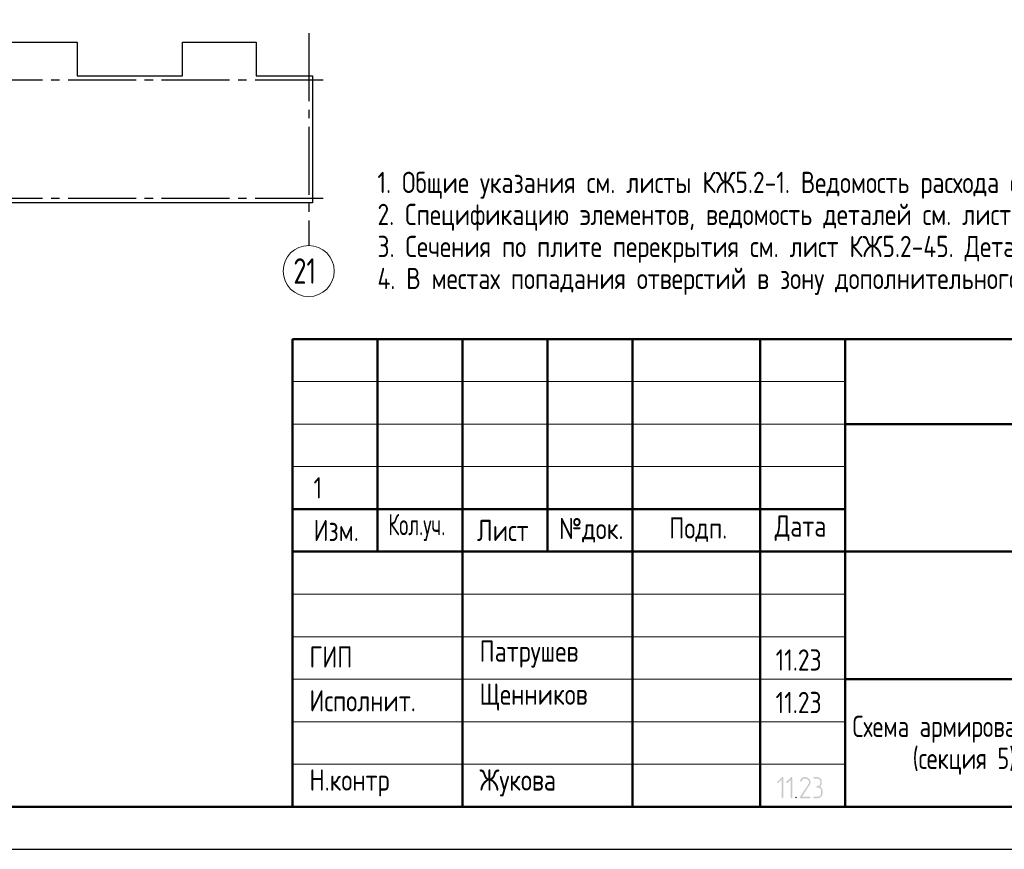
# Model space of a CAD drawing. Header units: millimetres. Extents: x 0 to 32559, y 0 to 42000.
# Tile 2 of 14: x 7492 to 19072, y 0 to 9755. Entities that reach past the tile are written whole.
import ezdxf

# ---------------------------------------------------------------- set-up
doc = ezdxf.new("R2010")
doc.units = ezdxf.units.MM
doc.linetypes.add('______5', pattern=[1100, 800, -100, 100, -100])
doc.layers.add('Standard', color=7, linetype='Continuous', lineweight=25)
doc.layers.add('Оси', color=40, linetype='______5', lineweight=18)
doc.styles.add('GOST 2.304-81', font='txt')
doc.styles.add('ISOCPEUR', font='txt')

msp = doc.modelspace()

# ---------------------------------------------------------------- hatches: boundary and pattern name
at = {"layer": 'Standard', "linetype": 'Continuous', "lineweight": 25, "transparency": 33554687}
for points in [[(16472, 610), (16472, 609), (16472, 608), (16472, 607), (16471, 606), (16471, 605), (16471, 605), (16470, 604), (16469, 603), (16468, 602), (16467, 602), (16465, 601), (16463, 601), (16463, 601), (16462, 601), (16461, 601), (16461, 602), (16460, 602), (16459, 602), (16458, 603), (16457, 603), (16456, 604), (16456, 605), (16455, 605), (16455, 606), (16455, 607), (16454, 608), (16454, 609), (16454, 610), (16454, 820), (16416, 782), (16415, 780), (16413, 780), (16412, 779), (16410, 779), (16408, 779), (16407, 780), (16405, 780), (16404, 782), (16402, 783), (16402, 785), (16401, 786), (16401, 788), (16401, 788), (16401, 789), (16401, 790), (16402, 790), (16402, 791), (16402, 792), (16403, 793), (16404, 794), (16457, 848), (16458, 849), (16460, 849), (16461, 850), (16463, 850), (16465, 850), (16466, 849), (16468, 849), (16469, 848), (16470, 847), (16470, 846), (16471, 846), (16471, 845), (16472, 844), (16472, 843), (16472, 842), (16472, 841)], [(16578, 610), (16578, 609), (16578, 608), (16578, 607), (16578, 606), (16578, 605), (16577, 605), (16577, 604), (16576, 603), (16575, 602), (16573, 602), (16572, 601), (16570, 601), (16569, 601), (16569, 601), (16568, 601), (16567, 602), (16566, 602), (16565, 602), (16565, 603), (16563, 603), (16563, 604), (16562, 605), (16562, 605), (16561, 606), (16561, 607), (16561, 608), (16561, 609), (16561, 610), (16561, 820), (16523, 782), (16521, 780), (16520, 780), (16518, 779), (16517, 779), (16515, 779), (16513, 780), (16512, 780), (16510, 782), (16509, 783), (16508, 785), (16508, 786), (16508, 788), (16508, 788), (16508, 789), (16508, 790), (16508, 790), (16509, 791), (16509, 792), (16510, 793), (16510, 794), (16563, 848), (16565, 849), (16566, 849), (16568, 850), (16569, 850), (16571, 850), (16573, 849), (16574, 849), (16576, 848), (16576, 847), (16577, 846), (16577, 846), (16578, 845), (16578, 844), (16578, 843), (16578, 842), (16578, 841)], [(16782, 601), (16676, 601), (16675, 601), (16673, 602), (16671, 603), (16670, 604), (16669, 606), (16668, 607), (16667, 609), (16667, 611), (16667, 612), (16668, 613), (16668, 614), (16669, 615), (16766, 763), (16770, 770), (16773, 776), (16774, 779), (16774, 782), (16775, 786), (16775, 789), (16775, 791), (16775, 793), (16774, 795), (16774, 798), (16773, 800), (16773, 802), (16772, 804), (16771, 805), (16770, 807), (16769, 809), (16768, 811), (16767, 813), (16765, 814), (16764, 816), (16762, 818), (16760, 819), (16759, 821), (16757, 822), (16755, 823), (16753, 824), (16751, 826), (16749, 827), (16747, 828), (16745, 828), (16743, 829), (16741, 830), (16739, 831), (16736, 831), (16734, 831), (16732, 832), (16730, 832), (16728, 832), (16724, 832), (16721, 831), (16718, 831), (16716, 830), (16713, 829), (16710, 828), (16707, 827), (16705, 825), (16702, 823), (16700, 821), (16697, 819), (16695, 816), (16693, 813), (16691, 809), (16689, 806), (16688, 802), (16687, 800), (16686, 799), (16685, 798), (16684, 798), (16684, 797), (16682, 797), (16681, 796), (16680, 796), (16678, 796), (16676, 797), (16674, 797), (16673, 798), (16672, 799), (16672, 800), (16671, 800), (16671, 801), (16671, 802), (16670, 803), (16670, 804), (16670, 805), (16671, 808), (16672, 811), (16673, 813), (16674, 816), (16675, 818), (16676, 820), (16678, 823), (16679, 825), (16680, 827), (16682, 829), (16683, 831), (16685, 832), (16687, 834), (16688, 836), (16690, 837), (16692, 839), (16694, 840), (16698, 843), (16701, 844), (16705, 846), (16709, 848), (16713, 849), (16718, 849), (16722, 850), (16727, 850), (16730, 850), (16733, 850), (16736, 849), (16739, 849), (16742, 848), (16745, 848), (16748, 847), (16751, 846), (16754, 845), (16756, 843), (16759, 842), (16762, 840), (16764, 839), (16767, 837), (16770, 835), (16772, 833), (16775, 830), (16777, 828), (16779, 825), (16781, 823), (16783, 820), (16785, 818), (16787, 815), (16788, 812), (16789, 810), (16790, 807), (16791, 804), (16792, 801), (16792, 798), (16793, 795), (16793, 792), (16793, 789), (16793, 784), (16792, 780), (16792, 776), (16790, 772), (16790, 770), (16789, 767), (16788, 765), (16787, 763), (16786, 760), (16784, 758), (16783, 755), (16781, 753), (16693, 619), (16782, 619), (16784, 619), (16786, 618), (16787, 618), (16788, 616), (16790, 615), (16791, 613), (16791, 612), (16791, 610), (16791, 609), (16791, 607), (16790, 606), (16789, 604), (16788, 603), (16788, 603), (16787, 602), (16786, 602), (16785, 602), (16784, 601), (16783, 601)], [(16905, 737), (16908, 736), (16911, 734), (16914, 732), (16916, 730), (16919, 727), (16921, 724), (16923, 722), (16925, 718), (16927, 715), (16929, 712), (16930, 708), (16932, 705), (16933, 701), (16933, 697), (16934, 694), (16934, 690), (16934, 655), (16934, 652), (16933, 649), (16933, 646), (16933, 644), (16932, 641), (16931, 639), (16931, 636), (16930, 634), (16929, 632), (16928, 629), (16926, 627), (16925, 625), (16923, 623), (16922, 621), (16920, 619), (16918, 617), (16916, 615), (16914, 613), (16912, 611), (16910, 610), (16908, 609), (16905, 607), (16903, 606), (16901, 605), (16898, 604), (16896, 603), (16894, 603), (16891, 602), (16888, 602), (16886, 602), (16883, 601), (16880, 601), (16836, 601), (16834, 601), (16832, 602), (16831, 603), (16829, 604), (16828, 605), (16828, 607), (16827, 608), (16827, 610), (16827, 611), (16828, 613), (16828, 614), (16829, 616), (16830, 616), (16830, 617), (16831, 618), (16832, 618), (16833, 619), (16834, 619), (16835, 619), (16836, 619), (16880, 619), (16884, 619), (16888, 620), (16891, 620), (16894, 622), (16897, 623), (16900, 625), (16903, 627), (16906, 629), (16908, 632), (16910, 635), (16912, 638), (16913, 641), (16915, 644), (16915, 647), (16916, 651), (16916, 655), (16916, 690), (16916, 694), (16915, 697), (16915, 701), (16913, 704), (16912, 707), (16910, 710), (16908, 713), (16906, 715), (16903, 718), (16900, 720), (16897, 722), (16894, 723), (16891, 724), (16888, 725), (16884, 726), (16880, 726), (16871, 726), (16869, 726), (16868, 726), (16866, 727), (16865, 728), (16864, 730), (16863, 731), (16863, 733), (16863, 735), (16863, 736), (16863, 737), (16864, 738), (16865, 740), (16865, 741), (16866, 742), (16867, 742), (16867, 743), (16868, 743), (16869, 743), (16870, 743), (16871, 743), (16875, 743), (16879, 744), (16882, 745), (16885, 746), (16888, 747), (16891, 749), (16894, 751), (16897, 754), (16899, 756), (16901, 759), (16903, 762), (16904, 765), (16906, 768), (16906, 772), (16907, 775), (16907, 779), (16907, 797), (16907, 800), (16906, 804), (16906, 807), (16904, 810), (16903, 814), (16901, 816), (16899, 819), (16897, 822), (16894, 824), (16891, 826), (16888, 828), (16885, 830), (16882, 831), (16879, 832), (16875, 832), (16871, 832), (16836, 832), (16834, 832), (16832, 833), (16831, 834), (16829, 835), (16828, 836), (16828, 838), (16827, 839), (16827, 841), (16827, 842), (16828, 844), (16828, 845), (16829, 847), (16830, 847), (16830, 848), (16831, 849), (16832, 849), (16833, 850), (16834, 850), (16835, 850), (16836, 850), (16871, 850), (16874, 850), (16877, 850), (16880, 849), (16882, 849), (16885, 849), (16887, 848), (16890, 847), (16892, 846), (16894, 845), (16897, 844), (16899, 843), (16901, 841), (16903, 840), (16905, 838), (16907, 836), (16909, 835), (16911, 833), (16913, 831), (16914, 829), (16916, 826), (16917, 824), (16919, 822), (16920, 820), (16921, 817), (16922, 815), (16922, 812), (16923, 810), (16924, 807), (16924, 805), (16924, 802), (16925, 799), (16925, 797), (16925, 779), (16925, 773), (16925, 772), (16925, 771), (16925, 770), (16924, 770), (16924, 768), (16924, 767), (16923, 767), (16923, 766), (16923, 764), (16922, 761), (16921, 759), (16920, 756), (16918, 753), (16917, 751), (16915, 749), (16914, 746), (16912, 744), (16910, 742), (16908, 740)], [(16623, 619), (16624, 619), (16626, 618), (16627, 618), (16629, 616), (16630, 615), (16631, 613), (16632, 612), (16632, 610), (16632, 609), (16631, 607), (16630, 606), (16629, 604), (16629, 603), (16628, 603), (16627, 602), (16627, 602), (16626, 602), (16625, 601), (16624, 601), (16623, 601), (16621, 601), (16619, 602), (16617, 603), (16616, 604), (16615, 605), (16614, 607), (16614, 608), (16614, 610), (16614, 611), (16614, 613), (16615, 614), (16616, 616), (16617, 616), (16617, 617), (16618, 618), (16619, 618), (16620, 619), (16621, 619), (16622, 619)]]:
    msp.add_hatch(color=7, dxfattribs=at).paths.add_polyline_path(points, flags=16)

# ---------------------------------------------------------------- linework, layer by layer
at = {"layer": 'Standard', "color": 7, "linetype": 'Continuous', "lineweight": 50, "transparency": 33554687}
for p, q in [((10700, 500), (10700, 6000)), ((10700, 6000), (29200, 6000)), ((11700, 3500), (11700, 6000)), ((12700, 500), (12700, 6000)), ((13700, 3500), (13700, 6000)), ((14700, 500), (14700, 6000)), ((16200, 500), (16200, 6000)), ((17200, 500), (17200, 6000)), ((17200, 5000), (29200, 5000)), ((10700, 4000), (17200, 4000)), ((10700, 4000), (17200, 4000)), ((10700, 3500), (17200, 3500)), ((10700, 3500), (17200, 3500)), ((17200, 3500), (29200, 3500)), ((17200, 2000), (29200, 2000))]:
    msp.add_line(p, q, dxfattribs=at)
at = {"layer": 'Standard', "color": 7, "linetype": 'Continuous', "lineweight": 13, "transparency": 33554687}
for p, q in [((10700, 5500), (17200, 5500)), ((10700, 5000), (17200, 5000)), ((10700, 4500), (17200, 4500)), ((10700, 3000), (17200, 3000)), ((10700, 2500), (17200, 2500)), ((10700, 2500), (17200, 2500)), ((10700, 2000), (17200, 2000)), ((10700, 2000), (17200, 2000)), ((10700, 1500), (17200, 1500)), ((10700, 1000), (17200, 1000))]:
    msp.add_line(p, q, dxfattribs=at)
at = {"layer": 'Standard', "color": 7, "linetype": 'Continuous', "lineweight": 25, "transparency": 33554687}
msp.add_line((10700, 500), (29200, 500), dxfattribs=at)
msp.add_line((10700, 500), (29200, 500), dxfattribs=at)
msp.add_line((10700, 500), (29200, 500), dxfattribs=at)
at = {"layer": 'Standard', "color": 7, "linetype": 'Continuous', "lineweight": 13, "transparency": 33554687}
msp.add_lwpolyline([(0, 0), (29700, 0), (29700, 42000), (0, 42000), (0, 0)], close=True, dxfattribs=at)
msp.add_lwpolyline([(29700, 42000), (0, 42000), (0, 0), (29700, 0), (29700, 42000)], dxfattribs=at)
msp.add_lwpolyline([(29700, 42000), (0, 42000), (0, 0), (29700, 0), (29700, 42000)], dxfattribs=at)
at = {"layer": 'Standard', "color": 7, "linetype": 'Continuous', "lineweight": 25, "transparency": 33554687}
for points in [[(29700, 42000), (0, 42000), (0, 0), (29700, 0), (29700, 42000)], [(6673, 7600), (6673, 9063), (6693, 9063), (6693, 9078), (6673, 9078), (6673, 9096), (7301, 9096), (7301, 9493), (8169, 9493), (8169, 9096), (8787, 9096), (9405, 9096), (9405, 9493), (10273, 9493), (10273, 9096), (10934, 9096), (10934, 7600), (8787, 7600), (6673, 7600)], [(29200, 6000), (10700, 6000), (10700, 500), (29200, 500), (29200, 6000)]]:
    msp.add_lwpolyline(points, dxfattribs=at)
at = {"layer": 'Standard', "color": 7, "linetype": 'Continuous', "lineweight": 50, "transparency": 33554687}
msp.add_lwpolyline([(2000, 41500), (29200, 41500), (29200, 500), (2000, 500), (2000, 41500)], close=True, dxfattribs=at)
at = {"layer": 'Оси', "color": 8, "linetype": '______5', "lineweight": -3, "transparency": 33554687}
for p, q in [((10891, 9596), (10891, 7100)), ((11061, 9043), (3600, 9043)), ((11061, 9043), (3600, 9043)), ((11061, 7653), (3600, 7653))]:
    msp.add_line(p, q, dxfattribs=at)
at = {"layer": 'Оси', "color": 7, "linetype": 'Continuous', "lineweight": 13, "transparency": 33554687}
msp.add_circle((10891, 6800), 300, dxfattribs=at)

# ---------------------------------------------------------------- texts
at = {"layer": 'Standard', "color": 7, "linetype": 'Continuous', "lineweight": 13, "transparency": 33554687, "insert": (11700, 7967), "char_height": 250, "width": 20566.88, "attachment_point": 1, "line_spacing_factor": 0.903614}
msp.add_mtext('\\A1;{\\fGOST 2.304-81|i0|b0;\\H250.000000;\\W1.000000;\\C7;1. Общие указания см. листы КЖ5.2-1. Ведомость расхода стали см. лист КЖ5.2-44.}\\P{\\fGOST 2.304-81|i0|b0;\\H250.000000;\\W1.000000;\\C7;2. Спецификацию элементов, ведомость деталей см. листы КЖ5.2-43...44.}\\P{\\fGOST 2.304-81|i0|b0;\\H250.000000;\\W1.000000;\\C7;3. Сечения по плите перекрытия см. лист КЖ5.2-45. Детали плана см. лист КЖ5.2-46...47.}\\P{\\fGOST 2.304-81|i0|b0;\\H250.000000;\\W1.000000;\\C7;4. В местах попадания отверстий в зону дополнительного армирования, стержни арматуры раздвинуть либо отогнцть по месту.}\\P', dxfattribs=at)
at = {"layer": 'Standard', "color": 7, "linetype": 'Continuous', "lineweight": 25, "transparency": 33554687, "attachment_point": 7}
for s, insert, char_height, width, style in [('\\W0.75;21', (10711, 6650), 300, 472.28, 'ISOCPEUR'), ('1', (10948, 4125), 250, 231.56, 'GOST 2.304-81'), ('Изм.', (10948, 3625), 250, 631.15, 'GOST 2.304-81'), ('Лист', (12871, 3625), 250, 782.23, 'GOST 2.304-81'), ('Подп.', (15131, 3614), 250, 764.54, 'GOST 2.304-81'), ('Дата', (16373, 3625), 250, 782.23, 'GOST 2.304-81'), ('\\W0.83;Кол.уч.', (11827, 3625), 250, 799.96, 'GOST 2.304-81'), ('№док.', (13835, 3607), 250, 853.39, 'GOST 2.304-81'), ('ГИП', (10900, 2137), 250, 586.81, 'GOST 2.304-81'), ('Патрушев', (12900, 2137), 250, 1386.36, 'GOST 2.304-81'), ('11.23', (16383, 2101), 250, 693.37, 'GOST 2.304-81'), ('Исполнит.', (10900, 1622), 250, 1386.36, 'GOST 2.304-81'), ('Щенников', (12900, 1631), 250, 1333.08, 'GOST 2.304-81'), ('11.23', (16383, 1601), 250, 693.37, 'GOST 2.304-81'), ('Н.контр', (10900, 622), 250, 1102.09, 'GOST 2.304-81'), ('Жукова', (12900, 622), 250, 1031.11, 'GOST 2.304-81')]:
    msp.add_mtext(s, dxfattribs=dict(at, insert=insert, char_height=char_height, width=width, style=style))
at = {"layer": 'Standard', "color": 7, "linetype": 'Continuous', "lineweight": 25, "transparency": 33554687, "insert": (20700, 1571), "char_height": 250, "width": 8254.17, "attachment_point": 2, "line_spacing_factor": 0.903614}
msp.add_mtext('\\A1;{\\fGOST 2.304-81|i0|b0;\\H250.000000;\\W0.952381;\\C7;Схема армирования плиты перекрытия типового этажа}\\P{\\fGOST 2.304-81|i0|b0;\\H250.000000;\\W0.952381;\\C7;(секция 5) фоновое, нижнее дополнительное}\\P', dxfattribs=at)

doc.saveas('drawing.dxf')
